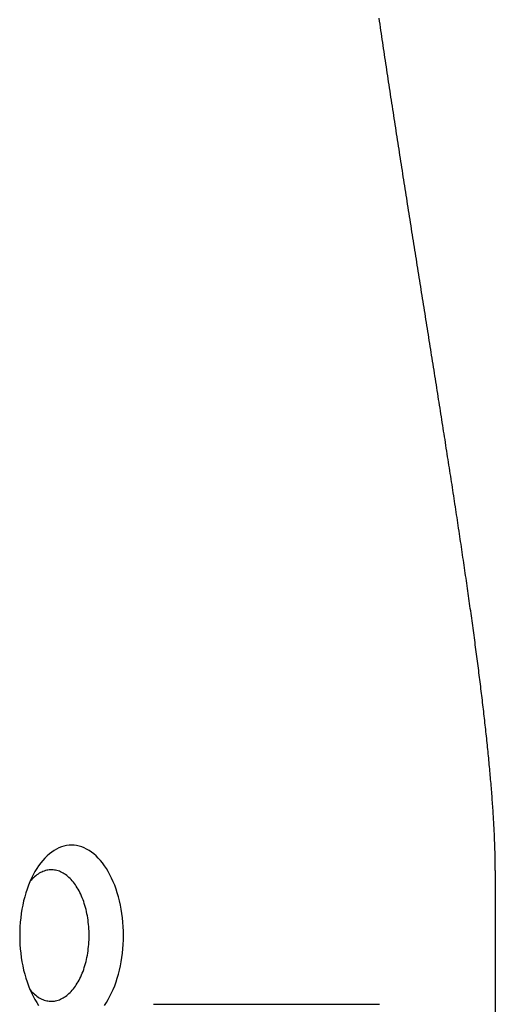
# Model space of a CAD drawing. Extents: x 637 to 3230, y 885 to 2745.
# Tile 17 of 151: x 992 to 1021, y 1682 to 1742. Entities that reach past the tile are written whole.
import ezdxf

# ---------------------------------------------------------------- set-up
doc = ezdxf.new("R2010")
doc.units = 0
doc.layers.add('KF_GRAVIS_15_RIGHT', color=7, linetype='CONTINUOUS')

# ---------------------------------------------------------------- blocks, each defined once
blk = doc.blocks.new('KF_GRAVIS_15_RIGHT')
at = {"layer": 'KF_GRAVIS_15_RIGHT'}
for p, q in [((191.5946, -563.3511), (191.5946, -574.6769)), ((170.8074, -571.5), (184.5519, -571.5))]:
    blk.add_line(p, q, dxfattribs=at)
for points in [[(191.595, -563.351, 0), (191.594, -563.25, 0), (191.594, -563.149, 0), (191.593, -563.047, 0), (191.592, -562.944, 0), (191.591, -562.84, 0), (191.59, -562.736, 0), (191.588, -562.631, 0), (191.586, -562.525, 0), (191.584, -562.419, 0), (191.581, -562.312, 0), (191.578, -562.204, 0), (191.575, -562.096, 0), (191.572, -561.987, 0), (191.569, -561.877, 0), (191.565, -561.767, 0), (191.561, -561.656, 0), (191.556, -561.545, 0), (191.552, -561.432, 0), (191.547, -561.32, 0), (191.542, -561.206, 0), (191.537, -561.093, 0), (191.532, -560.978, 0), (191.526, -560.863, 0), (191.52, -560.747, 0), (191.514, -560.631, 0), (191.507, -560.514, 0), (191.501, -560.397, 0), (191.494, -560.279, 0), (191.487, -560.161, 0), (191.48, -560.042, 0), (191.472, -559.922, 0), (191.464, -559.802, 0), (191.456, -559.681, 0), (191.448, -559.56, 0), (191.44, -559.439, 0), (191.431, -559.316, 0), (191.422, -559.194, 0), (191.413, -559.071, 0), (191.404, -558.947, 0), (191.395, -558.823, 0), (191.385, -558.698, 0), (191.375, -558.573, 0), (191.365, -558.448, 0), (191.355, -558.322, 0), (191.345, -558.196, 0), (191.334, -558.069, 0), (191.323, -557.942, 0), (191.312, -557.814, 0), (191.301, -557.686, 0), (191.29, -557.557, 0), (191.278, -557.428, 0), (191.266, -557.299, 0), (191.255, -557.169, 0), (191.242, -557.039, 0), (191.23, -556.908, 0), (191.218, -556.777, 0), (191.205, -556.646, 0), (191.192, -556.515, 0), (191.179, -556.383, 0), (191.166, -556.25, 0), (191.153, -556.118, 0), (191.14, -555.985, 0), (191.126, -555.851, 0), (191.112, -555.718, 0), (191.098, -555.584, 0), (191.084, -555.45, 0), (191.07, -555.315, 0), (191.056, -555.18, 0), (191.041, -555.045, 0), (191.026, -554.91, 0), (191.012, -554.774, 0), (190.997, -554.638, 0), (190.981, -554.502, 0), (190.966, -554.366, 0), (190.951, -554.229, 0), (190.935, -554.092, 0), (190.92, -553.955, 0), (190.904, -553.818, 0), (190.888, -553.681, 0), (190.872, -553.543, 0), (190.856, -553.405, 0), (190.84, -553.267, 0), (190.823, -553.129, 0), (190.807, -552.99, 0), (190.79, -552.852, 0), (190.774, -552.713, 0), (190.757, -552.574, 0), (190.74, -552.435, 0), (190.723, -552.296, 0), (190.706, -552.157, 0), (190.688, -552.017, 0), (190.671, -551.878, 0), (190.654, -551.738, 0), (190.636, -551.598, 0), (190.618, -551.458, 0), (190.601, -551.318, 0), (190.583, -551.178, 0), (190.565, -551.038, 0), (190.547, -550.898, 0), (190.529, -550.758, 0), (190.511, -550.617, 0), (190.492, -550.476, 0), (190.474, -550.335, 0), (190.455, -550.193, 0), (190.436, -550.05, 0), (190.417, -549.907, 0), (190.398, -549.764, 0), (190.379, -549.62, 0), (190.36, -549.475, 0), (190.34, -549.33, 0), (190.321, -549.185, 0), (190.301, -549.039, 0), (190.281, -548.893, 0), (190.261, -548.746, 0), (190.241, -548.599, 0), (190.221, -548.451, 0), (190.201, -548.303, 0), (190.18, -548.154, 0), (190.16, -548.005, 0), (190.139, -547.856, 0), (190.118, -547.706, 0), (190.097, -547.556, 0), (190.076, -547.405, 0), (190.055, -547.254, 0), (190.033, -547.102, 0), (190.012, -546.95, 0), (189.99, -546.798, 0), (189.969, -546.645, 0), (189.947, -546.491, 0), (189.925, -546.338, 0), (189.903, -546.183, 0), (189.881, -546.029, 0), (189.858, -545.874, 0), (189.836, -545.718, 0), (189.813, -545.562, 0), (189.791, -545.406, 0), (189.768, -545.25, 0), (189.745, -545.093, 0), (189.722, -544.935, 0), (189.699, -544.777, 0), (189.676, -544.619, 0), (189.653, -544.46, 0), (189.629, -544.301, 0), (189.606, -544.142, 0), (189.582, -543.982, 0), (189.559, -543.822, 0), (189.535, -543.662, 0), (189.511, -543.501, 0), (189.487, -543.339, 0), (189.463, -543.178, 0), (189.439, -543.016, 0), (189.414, -542.853, 0), (189.39, -542.691, 0), (189.365, -542.527, 0), (189.341, -542.364, 0), (189.316, -542.2, 0), (189.291, -542.036, 0), (189.266, -541.871, 0), (189.241, -541.706, 0), (189.216, -541.541, 0), (189.191, -541.375, 0), (189.166, -541.21, 0), (189.141, -541.043, 0), (189.115, -540.877, 0), (189.09, -540.71, 0), (189.064, -540.542, 0), (189.038, -540.375, 0), (189.012, -540.207, 0), (188.987, -540.039, 0), (188.961, -539.87, 0), (188.935, -539.701, 0), (188.909, -539.532, 0), (188.882, -539.362, 0), (188.856, -539.192, 0), (188.83, -539.022, 0), (188.803, -538.852, 0), (188.777, -538.681, 0), (188.75, -538.51, 0), (188.724, -538.339, 0), (188.697, -538.167, 0), (188.67, -537.995, 0), (188.643, -537.823, 0), (188.616, -537.65, 0), (188.589, -537.478, 0), (188.562, -537.304, 0), (188.535, -537.131, 0), (188.508, -536.958, 0), (188.481, -536.784, 0), (188.453, -536.609, 0), (188.426, -536.435, 0), (188.398, -536.26, 0), (188.371, -536.085, 0), (188.343, -535.91, 0), (188.316, -535.735, 0), (188.288, -535.559, 0), (188.26, -535.383, 0), (188.232, -535.207, 0), (188.205, -535.031, 0), (188.177, -534.854, 0), (188.149, -534.677, 0), (188.121, -534.5, 0), (188.093, -534.322, 0), (188.065, -534.145, 0), (188.036, -533.967, 0), (188.008, -533.789, 0), (187.98, -533.611, 0), (187.952, -533.432, 0), (187.923, -533.253, 0), (187.895, -533.074, 0), (187.866, -532.895, 0), (187.838, -532.716, 0), (187.809, -532.536, 0), (187.781, -532.357, 0), (187.752, -532.177, 0), (187.723, -531.997, 0), (187.695, -531.816, 0), (187.666, -531.636, 0), (187.637, -531.455, 0), (187.608, -531.274, 0), (187.58, -531.093, 0), (187.551, -530.912, 0), (187.522, -530.73, 0), (187.493, -530.549, 0), (187.464, -530.367, 0), (187.435, -530.185, 0), (187.406, -530.003, 0), (187.377, -529.821, 0), (187.348, -529.638, 0), (187.319, -529.456, 0), (187.29, -529.273, 0), (187.261, -529.09, 0), (187.231, -528.907, 0), (187.202, -528.724, 0), (187.173, -528.54, 0), (187.144, -528.357, 0), (187.115, -528.173, 0), (187.085, -527.99, 0), (187.056, -527.806, 0), (187.027, -527.622, 0), (186.997, -527.438, 0), (186.968, -527.254, 0), (186.939, -527.069, 0), (186.909, -526.885, 0), (186.88, -526.7, 0), (186.851, -526.516, 0), (186.821, -526.331, 0), (186.792, -526.146, 0), (186.763, -525.961, 0), (186.733, -525.776, 0), (186.704, -525.591, 0), (186.674, -525.405, 0), (186.645, -525.22, 0), (186.616, -525.035, 0), (186.586, -524.849, 0), (186.557, -524.664, 0), (186.527, -524.478, 0), (186.498, -524.292, 0), (186.469, -524.106, 0), (186.439, -523.921, 0), (186.41, -523.735, 0), (186.381, -523.549, 0), (186.351, -523.363, 0), (186.322, -523.177, 0), (186.292, -522.991, 0), (186.263, -522.804, 0), (186.234, -522.618, 0), (186.204, -522.432, 0), (186.175, -522.246, 0), (186.146, -522.059, 0), (186.117, -521.873, 0), (186.087, -521.686, 0), (186.058, -521.5, 0), (186.029, -521.314, 0), (186, -521.127, 0), (185.97, -520.941, 0), (185.941, -520.754, 0), (185.912, -520.568, 0), (185.883, -520.381, 0), (185.854, -520.195, 0), (185.825, -520.008, 0), (185.796, -519.822, 0), (185.767, -519.635, 0), (185.738, -519.449, 0), (185.709, -519.262, 0), (185.68, -519.076, 0), (185.651, -518.889, 0), (185.622, -518.703, 0), (185.593, -518.517, 0), (185.564, -518.33, 0), (185.535, -518.144, 0), (185.507, -517.958, 0), (185.478, -517.771, 0), (185.449, -517.585, 0), (185.421, -517.399, 0), (185.392, -517.213, 0), (185.363, -517.027, 0), (185.335, -516.841, 0), (185.306, -516.655, 0), (185.278, -516.469, 0), (185.25, -516.283, 0), (185.221, -516.097, 0), (185.193, -515.912, 0), (185.165, -515.726, 0), (185.136, -515.54, 0), (185.108, -515.355, 0), (185.08, -515.17, 0), (185.052, -514.984, 0), (185.024, -514.799, 0), (184.996, -514.614, 0), (184.968, -514.429, 0), (184.94, -514.244, 0), (184.912, -514.059, 0), (184.884, -513.875, 0), (184.856, -513.69, 0), (184.829, -513.505, 0), (184.801, -513.321, 0), (184.773, -513.137, 0), (184.746, -512.953, 0), (184.718, -512.769, 0), (184.691, -512.585, 0), (184.663, -512.401, 0), (184.636, -512.218, 0), (184.609, -512.034, 0), (184.582, -511.851, 0), (184.554, -511.668, 0), (184.527, -511.485, 0)], [(165.819, -561.813, 0), (165.664, -561.82, 0), (165.509, -561.84, 0), (165.356, -561.873, 0), (165.203, -561.919, 0), (165.052, -561.978, 0), (164.903, -562.05, 0), (164.756, -562.135, 0), (164.611, -562.232, 0), (164.47, -562.341, 0), (164.332, -562.463, 0), (164.197, -562.596, 0), (164.066, -562.74, 0), (163.939, -562.896, 0), (163.817, -563.062, 0), (163.7, -563.238, 0), (163.588, -563.424, 0), (163.481, -563.62, 0), (163.38, -563.824, 0), (163.285, -564.037, 0), (163.196, -564.258, 0), (163.113, -564.486, 0), (163.037, -564.721, 0), (162.967, -564.962, 0), (162.904, -565.209, 0), (162.848, -565.46, 0), (162.8, -565.717, 0), (162.759, -565.977, 0), (162.725, -566.24, 0), (162.698, -566.506, 0), (162.679, -566.774, 0), (162.668, -567.043, 0), (162.664, -567.313, 0), (162.668, -567.583, 0), (162.679, -567.852, 0), (162.698, -568.12, 0), (162.725, -568.386, 0), (162.759, -568.65, 0), (162.8, -568.91, 0), (162.848, -569.166, 0), (162.904, -569.418, 0), (162.967, -569.665, 0), (163.037, -569.906, 0), (163.113, -570.141, 0), (163.196, -570.369, 0), (163.285, -570.59, 0), (163.38, -570.803, 0), (163.481, -571.007, 0), (163.588, -571.202, 0), (163.7, -571.389, 0), (163.817, -571.565, 0)], [(167.82, -571.565, 0), (167.937, -571.389, 0), (168.049, -571.202, 0), (168.156, -571.007, 0), (168.257, -570.803, 0), (168.353, -570.59, 0), (168.442, -570.369, 0), (168.525, -570.141, 0), (168.601, -569.906, 0), (168.67, -569.665, 0), (168.733, -569.418, 0), (168.789, -569.166, 0), (168.838, -568.91, 0), (168.879, -568.65, 0), (168.913, -568.386, 0), (168.939, -568.12, 0), (168.958, -567.852, 0), (168.97, -567.583, 0), (168.973, -567.313, 0), (168.97, -567.043, 0), (168.958, -566.774, 0), (168.939, -566.506, 0), (168.913, -566.24, 0), (168.879, -565.977, 0), (168.838, -565.717, 0), (168.789, -565.46, 0), (168.733, -565.209, 0), (168.67, -564.962, 0), (168.601, -564.721, 0), (168.525, -564.486, 0), (168.442, -564.258, 0), (168.353, -564.037, 0), (168.257, -563.824, 0), (168.156, -563.62, 0), (168.049, -563.424, 0), (167.937, -563.238, 0), (167.82, -563.062, 0), (167.698, -562.896, 0), (167.571, -562.74, 0), (167.441, -562.596, 0), (167.306, -562.463, 0), (167.168, -562.341, 0), (167.026, -562.232, 0), (166.881, -562.135, 0), (166.734, -562.05, 0), (166.585, -561.978, 0), (166.434, -561.919, 0), (166.282, -561.873, 0), (166.128, -561.84, 0), (165.974, -561.82, 0), (165.819, -561.813, 0)], [(163.297, -570.617, 0), (163.362, -570.692, 0), (163.428, -570.762, 0), (163.496, -570.829, 0), (163.565, -570.892, 0), (163.635, -570.95, 0), (163.706, -571.005, 0), (163.778, -571.055, 0), (163.852, -571.101, 0), (163.926, -571.142, 0), (164, -571.179, 0), (164.076, -571.212, 0), (164.152, -571.24, 0), (164.229, -571.263, 0), (164.306, -571.283, 0), (164.383, -571.297, 0), (164.461, -571.307, 0), (164.538, -571.312, 0), (164.616, -571.313, 0), (164.694, -571.309, 0), (164.771, -571.301, 0), (164.849, -571.288, 0), (164.926, -571.27, 0), (165.003, -571.248, 0), (165.079, -571.221, 0), (165.155, -571.19, 0), (165.23, -571.155, 0), (165.304, -571.115, 0), (165.377, -571.07, 0), (165.45, -571.022, 0), (165.522, -570.969, 0), (165.592, -570.912, 0), (165.662, -570.85, 0), (165.73, -570.785, 0), (165.797, -570.716, 0), (165.862, -570.642, 0), (165.926, -570.565, 0), (165.988, -570.484, 0), (166.049, -570.4, 0), (166.108, -570.312, 0), (166.166, -570.221, 0), (166.221, -570.126, 0), (166.275, -570.028, 0), (166.327, -569.927, 0), (166.377, -569.822, 0), (166.425, -569.715, 0), (166.47, -569.606, 0), (166.514, -569.493, 0), (166.555, -569.378, 0), (166.594, -569.261, 0), (166.631, -569.141, 0), (166.665, -569.02, 0), (166.697, -568.896, 0), (166.727, -568.771, 0), (166.754, -568.644, 0), (166.778, -568.515, 0), (166.8, -568.385, 0), (166.82, -568.254, 0), (166.837, -568.121, 0), (166.851, -567.988, 0), (166.863, -567.854, 0), (166.872, -567.719, 0), (166.879, -567.584, 0), (166.883, -567.449, 0), (166.884, -567.313, 0), (166.883, -567.178, 0), (166.879, -567.042, 0), (166.872, -566.907, 0), (166.863, -566.773, 0), (166.851, -566.639, 0), (166.837, -566.505, 0), (166.82, -566.373, 0), (166.8, -566.242, 0), (166.778, -566.112, 0), (166.754, -565.983, 0), (166.727, -565.856, 0), (166.697, -565.731, 0), (166.665, -565.607, 0), (166.631, -565.485, 0), (166.594, -565.366, 0), (166.555, -565.249, 0), (166.514, -565.134, 0), (166.47, -565.021, 0), (166.425, -564.911, 0), (166.377, -564.804, 0), (166.327, -564.7, 0), (166.275, -564.599, 0), (166.221, -564.501, 0), (166.166, -564.406, 0), (166.108, -564.315, 0), (166.049, -564.227, 0), (165.988, -564.142, 0), (165.926, -564.061, 0), (165.862, -563.984, 0), (165.797, -563.911, 0), (165.73, -563.842, 0), (165.662, -563.776, 0), (165.592, -563.715, 0), (165.522, -563.658, 0), (165.45, -563.605, 0), (165.377, -563.556, 0), (165.304, -563.512, 0), (165.23, -563.472, 0), (165.155, -563.436, 0), (165.079, -563.405, 0), (165.003, -563.379, 0), (164.926, -563.356, 0), (164.849, -563.339, 0), (164.771, -563.326, 0), (164.694, -563.317, 0), (164.616, -563.314, 0), (164.538, -563.314, 0), (164.461, -563.32, 0), (164.383, -563.33, 0), (164.306, -563.344, 0), (164.229, -563.363, 0), (164.152, -563.387, 0), (164.076, -563.415, 0), (164, -563.448, 0), (163.926, -563.485, 0), (163.852, -563.526, 0), (163.778, -563.572, 0), (163.706, -563.622, 0), (163.635, -563.676, 0), (163.565, -563.735, 0), (163.496, -563.798, 0), (163.428, -563.864, 0), (163.362, -563.935, 0), (163.297, -564.009, 0)]]:
    blk.add_polyline3d(points, dxfattribs=at)

msp = doc.modelspace()

# ---------------------------------------------------------------- block references
at = {"layer": 'KF_GRAVIS_15_RIGHT'}
msp.add_blockref('KF_GRAVIS_15_RIGHT', (828.93, 2253.101), dxfattribs=at)

doc.saveas('drawing.dxf')
